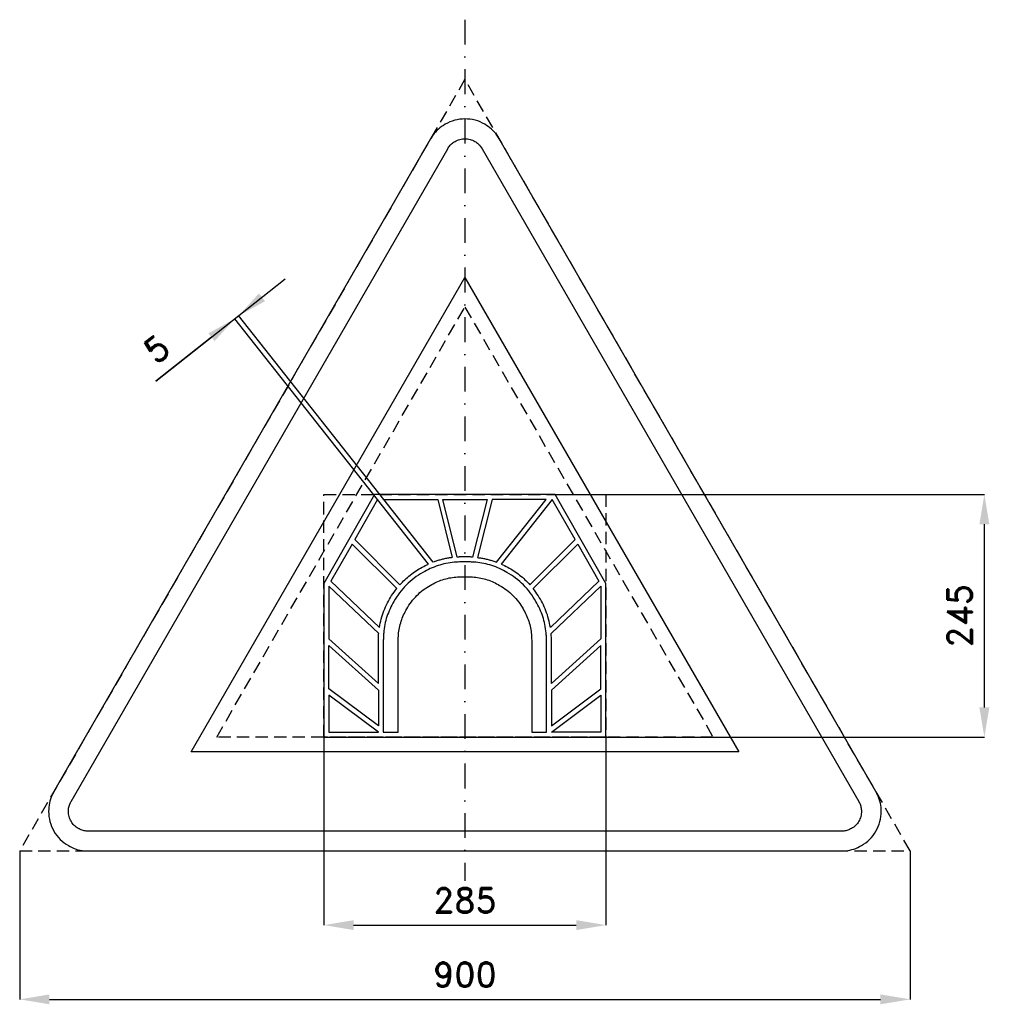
# Model space of a CAD drawing. Header units: millimetres. Extents: x -29 to 951, y -155 to 840.
import ezdxf

# ---------------------------------------------------------------- set-up
doc = ezdxf.new("R2010")
doc.units = ezdxf.units.MM
doc.header["$LTSCALE"] = 5
doc.linetypes.add('ČERCHOVANÁX2', pattern=[2, 1, -0.5, 0, -0.5])
doc.linetypes.add('ČÁRKOVANÁX2', pattern=[1.5, 1, -0.5])
doc.layers.add('Kóty', color=2, linetype='Continuous')
doc.layers.add('Značka', color=7, linetype='Continuous')
doc.styles.get("Standard").update_dxf_attribs({"font": 'romand.shx', "height": 25})
doc.dimstyles.get("Standard").update_dxf_attribs({"dimtxt": 25, "dimasz": 30, "dimexe": 0.18, "dimexo": 0.0625, "dimgap": 12.5, "dimtad": 1, "dimdec": 0, "dimzin": 0, "dimdsep": 46, "dimtxsty": 'Standard', "dimcen": 0.09, "dimadec": 0, "dimazin": 0, "dimtfac": 1, "dimtdec": 0, "dimtofl": 0, "dimtmove": 0, "dimatfit": 3, "dimfxl": 1, "dimtolj": 1, "dimtzin": 0, "dimarcsym": 0})

# ---------------------------------------------------------------- blocks, each defined once
blk = doc.blocks.new('*D0')
at = {"layer": 'Defpoints', "color": 0, "transparency": 16777216}
for p in [(278.22, 115), (563.22, 115), (563.22, -74.94)]:
    blk.add_point(p, dxfattribs=at)
at = {"layer": 'Kóty', "color": 0, "lineweight": -2, "transparency": 16777216}
for p, q in [((278.22, 114.94), (278.22, -75.12)), ((563.22, 114.94), (563.22, -75.12)), ((308.22, -74.94), (533.22, -74.94))]:
    blk.add_line(p, q, dxfattribs=at)
at = {"layer": 'Kóty', "color": 0, "transparency": 16777216}
for points in [[(308.22, -69.94), (308.22, -79.94), (278.22, -74.94)], [(533.22, -69.94), (533.22, -79.94), (563.22, -74.94)]]:
    blk.add_solid(points, dxfattribs=at)
at = {"layer": 'Kóty', "color": 0, "transparency": 16777216, "insert": (420.72, -49.94), "char_height": 25, "attachment_point": 5}
blk.add_mtext('\\A1;285', dxfattribs=at)
blk = doc.blocks.new('*D1')
at = {"layer": 'Defpoints', "color": 0, "transparency": 16777216}
for p in [(-29.28, 0.06), (870.72, 0.06), (870.72, -149.94)]:
    blk.add_point(p, dxfattribs=at)
at = {"layer": 'Kóty', "color": 0, "lineweight": -2, "transparency": 16777216}
for p, q in [((-29.28, 0), (-29.28, -150.12)), ((870.72, 0), (870.72, -150.12)), ((0.72, -149.94), (840.72, -149.94))]:
    blk.add_line(p, q, dxfattribs=at)
at = {"layer": 'Kóty', "color": 0, "transparency": 16777216}
for points in [[(0.72, -144.94), (0.72, -154.94), (-29.28, -149.94)], [(840.72, -144.94), (840.72, -154.94), (870.72, -149.94)]]:
    blk.add_solid(points, dxfattribs=at)
at = {"layer": 'Kóty', "color": 0, "transparency": 16777216, "insert": (420.72, -124.94), "char_height": 25, "attachment_point": 5}
blk.add_mtext('\\A1;900', dxfattribs=at)
blk = doc.blocks.new('*D2')
at = {"layer": 'Defpoints', "color": 0, "transparency": 16777216}
for p in [(511.97, 360), (945.72, 360), (563.22, 115)]:
    blk.add_point(p, dxfattribs=at)
at = {"layer": 'Kóty', "color": 0, "lineweight": -2, "transparency": 16777216}
for p, q in [((512.03, 360), (945.9, 360)), ((945.72, 145), (945.72, 330)), ((563.28, 115), (945.9, 115))]:
    blk.add_line(p, q, dxfattribs=at)
at = {"layer": 'Kóty', "color": 0, "transparency": 16777216}
for points in [[(940.72, 330), (950.72, 330), (945.72, 360)], [(940.72, 145), (950.72, 145), (945.72, 115)]]:
    blk.add_solid(points, dxfattribs=at)
at = {"layer": 'Kóty', "color": 0, "transparency": 16777216, "insert": (920.72, 237.5), "char_height": 25, "attachment_point": 5, "rotation": 90}
blk.add_mtext('\\A1;245', dxfattribs=at)

msp = doc.modelspace()

# ---------------------------------------------------------------- linework, layer by layer
at = {"layer": 'Kóty'}
for p, q in [((108.36, 474.5), (239.12, 577.84)), ((332.37, 355), (188.01, 537.68)), ((338.71, 355.05), (191.93, 540.78)), ((164.59, 518.93), (108.36, 474.5))]:
    msp.add_line(p, q, dxfattribs=at)
for points in [[(212.48, 563.16), (218.68, 555.31), (192.05, 540.63)], [(161.49, 522.86), (167.69, 515.01), (188.12, 537.54)]]:
    msp.add_solid(points, dxfattribs=at)
at = {"layer": 'Značka', "color": 6, "linetype": 'ČERCHOVANÁX2', "lineweight": 25, "ltscale": 5}
msp.add_line((420.72, 839.71), (420.72, -30.29), dxfattribs=at)
at = {"layer": 'Značka', "color": 6, "linetype": 'ČÁRKOVANÁX2', "ltscale": 2.5}
for points in [[(870.72, 0.06), (420.72, 779.48), (-29.28, 0.06)], [(169.9, 115), (420.72, 549.42), (671.53, 115)]]:
    msp.add_lwpolyline(points, close=True, dxfattribs=at)
at = {"layer": 'Značka', "color": 5}
for points in [[(836.08, 60), (455.36, 719.42), (454.24, 721.19, 0.010748), (453.08, 722.93, 0.055773), (447.54, 729.17, 0.055979), (440.72, 734.06, 0.069561), (431.09, 738.14, 0.069791), (420.72, 739.42, 0.069502), (410.36, 738.12, 0.067732), (400.72, 734.06, 0.055944), (393.86, 729.2, 0.061133), (388.36, 722.93, 0.012257), (387.19, 721.2), (386.08, 719.42), (5.36, 60, 0.003576), (4.38, 58.15, 0.010722), (3.46, 56.27, 0.055711), (0.83, 48.35, 0.055985), (0, 40, 0.069591), (1.29, 29.62, 0.069767), (5.36, 20, 0.069481), (11.67, 11.68, 0.067775), (20, 5.36, 0.055964), (27.65, 1.85, 0.061097), (35.82, 0.22, 0.01224), (37.91, 0.07, 0.004081), (40, 0), (801.43, 0, 0.003581), (803.53, 0.08, 0.010743), (805.62, 0.22, 0.055797), (813.79, 1.9, 0.055991), (821.43, 5.36, 0.069582), (829.78, 11.66, 0.069787), (836.08, 20, 0.069497), (840.13, 29.62, 0.067792), (841.43, 40, 0.055928), (840.65, 48.37, 0.060939), (837.98, 56.27), (837.06, 58.15), (836.08, 60)], [(309.31, 314.51), (355.01, 268.83), (356.23, 270.15, -0.004346), (357.47, 271.45, -0.022703), (362.7, 276.38, -0.021943), (368.35, 280.84, -0.022738), (374.33, 284.84, -0.025183), (380.66, 288.25, -0.004957), (382.29, 289.02, -0.001663), (383.92, 289.77), (332.37, 355), (309.31, 314.51)], [(338.75, 355), (393.22, 355), (407.88, 296.37, 0.00081), (406.9, 296.24, 0.002372), (405.92, 296.11, 0.012469), (402.03, 295.45, 0.012019), (398.18, 294.6, 0.012459), (394.36, 293.6, 0.013817), (390.61, 292.39, 0.00272), (389.68, 292.06), (388.75, 291.73), (338.75, 355)], [(398.37, 355), (443.06, 355), (428.52, 296.83), (428.26, 296.85), (427.99, 296.87, 0.003369), (426.93, 296.92, 0.003251), (425.87, 296.96, 0.003393), (424.81, 296.99, 0.003737), (423.75, 297), (423.48, 297), (423.22, 297), (418.22, 297), (417.95, 297), (417.69, 297, 0.003363), (416.63, 296.99, 0.003248), (415.56, 296.96, 0.003337), (414.5, 296.92, 0.003744), (413.44, 296.87), (413.18, 296.85), (412.91, 296.83), (398.37, 355)], [(502.69, 355), (448.22, 355), (433.56, 296.37), (434.54, 296.24), (435.51, 296.11, -0.012469), (439.4, 295.45, -0.012019), (443.26, 294.6, -0.012459), (447.07, 293.6, -0.013817), (450.83, 292.39), (451.76, 292.06), (452.69, 291.73), (502.69, 355)], [(509.06, 355), (457.51, 289.77), (459.15, 289.02), (460.77, 288.25, -0.022704), (467.09, 284.82, -0.021947), (473.08, 280.84, -0.022745), (478.75, 276.4, -0.025188), (483.97, 271.45), (485.21, 270.15), (486.43, 268.83), (532.12, 314.51), (509.06, 355)], [(285.33, 272.39), (334.35, 225.82), (334.74, 227.95), (335.16, 230.08, -0.027342), (337.41, 238.44, -0.026462), (340.55, 246.53, -0.027408), (344.42, 254.29, -0.030332), (349.15, 261.54, -0.005979), (350.44, 263.28), (351.76, 265), (306.75, 310), (285.33, 272.39)], [(556.1, 272.39), (507.09, 225.82), (506.69, 227.95), (506.27, 230.08, 0.027341), (504.03, 238.44, 0.026462), (500.89, 246.53, 0.027408), (497.02, 254.29, 0.030332), (492.29, 261.54), (490.99, 263.28), (489.67, 265), (534.69, 310), (556.1, 272.39)], [(338.22, 120), (353.22, 120), (353.22, 212), (353.35, 215.4, -0.010726), (353.57, 218.79, -0.055716), (356.3, 232.08, -0.056165), (361.93, 244.5, -0.069688), (372.16, 258.03, -0.068355), (385.72, 268.29, -0.056427), (398.14, 274, -0.061121), (411.42, 276.64, -0.01221), (414.82, 276.88, -0.004077), (418.22, 277), (423.22, 277, -0.003583), (426.62, 276.87, -0.010726), (430.01, 276.64, -0.055716), (443.3, 273.92, -0.056165), (455.72, 268.29, -0.069688), (469.24, 258.05, -0.068355), (479.51, 244.5, -0.056427), (485.21, 232.08, -0.061122), (487.86, 218.79, -0.012209), (488.09, 215.4), (488.22, 212), (488.22, 120), (503.22, 120), (503.22, 212), (503.06, 216.18, 0.010735), (502.78, 220.36, 0.055714), (499.42, 236.71, 0.056166), (492.5, 252, 0.06969), (479.9, 268.65, 0.068355), (463.22, 281.28, 0.056429), (447.93, 288.3, 0.061124), (431.58, 291.56, 0.012204), (427.4, 291.85, 0.004071), (423.22, 292), (418.22, 292, 0.003582), (414.03, 291.84, 0.010735), (409.86, 291.56, 0.055715), (393.51, 288.2, 0.056166), (378.22, 281.28, 0.06969), (361.57, 268.68, 0.068355), (348.94, 252, 0.056429), (341.91, 236.71, 0.061124), (338.66, 220.36, 0.012203), (338.37, 216.18, 0.004071), (338.22, 212), (338.22, 120)]]:
    msp.add_lwpolyline(points, format="xyb", dxfattribs=at)
at = {"layer": 'Značka', "color": 1}
msp.add_lwpolyline([(801.43, 20), (40, 20, -0.003586), (38.95, 20.04, -0.010756), (37.91, 20.11, -0.05582), (33.82, 20.95, -0.05597), (30, 22.68, -0.06955), (25.83, 25.83, -0.069786), (22.68, 30, -0.069503), (20.65, 34.81, -0.067814), (20, 40, -0.055933), (20.39, 44.19, -0.060881), (21.73, 48.13, -0.012187), (22.19, 49.07, -0.00406), (22.68, 50), (403.4, 709.42), (403.95, 710.31), (404.54, 711.18, -0.055851), (407.31, 714.3, -0.05603), (410.72, 716.74, -0.069574), (415.53, 718.78, -0.069723), (420.72, 719.42, -0.069439), (425.9, 718.77, -0.067755), (430.72, 716.74, -0.055971), (434.15, 714.31, -0.061159), (436.9, 711.18), (437.48, 710.31), (438.04, 709.42), (818.76, 50), (819.24, 49.07), (819.71, 48.13, -0.055637), (821.02, 44.18, -0.055928), (821.43, 40, -0.069571), (820.79, 34.81, -0.069825), (818.76, 30, -0.069532), (815.6, 25.84, -0.067733), (811.43, 22.68, -0.055923), (807.61, 20.93, -0.061121), (803.53, 20.11, -0.012253), (802.48, 20.04, -0.004086), (801.43, 20)], format="xyb", dxfattribs=at)
msp.add_lwpolyline([(143.92, 100), (420.72, 579.42), (697.51, 100), (143.92, 100)], dxfattribs=at)
at = {"layer": 'Značka', "color": 6, "linetype": 'ČÁRKOVANÁX2', "ltscale": 2.5}
msp.add_lwpolyline([(278.22, 115), (278.22, 360), (563.22, 360), (563.22, 115), (278.22, 115)], dxfattribs=at)
at = {"layer": 'Značka', "color": 5}
for points in [[(329.47, 360), (278.22, 270), (278.22, 115), (420.72, 115), (563.22, 115), (563.22, 270), (511.97, 360), (329.47, 360)], [(283.22, 214.23), (333.22, 169.23), (333.22, 212), (333.22, 212.38), (333.22, 212.77), (333.25, 214.3), (333.3, 215.84), (333.39, 217.37), (333.5, 218.91), (333.53, 219.29), (333.56, 219.67), (283.22, 267.5), (283.22, 214.23)], [(558.22, 214.23), (508.22, 169.23), (508.22, 212), (508.22, 212.38), (508.21, 212.77), (508.19, 214.3), (508.13, 215.84), (508.05, 217.37), (507.94, 218.91), (507.9, 219.29), (507.87, 219.67), (558.22, 267.5), (558.22, 214.23)], [(283.22, 207.5), (333.22, 162.5), (333.22, 126.25), (283.22, 163.75), (283.22, 207.5)], [(558.22, 207.5), (508.22, 162.5), (508.22, 126.25), (558.22, 163.75), (558.22, 207.5)], [(283.22, 120), (333.22, 120), (283.22, 157.5), (283.22, 120)], [(558.22, 120), (508.22, 120), (558.22, 157.5), (558.22, 120)]]:
    msp.add_lwpolyline(points, dxfattribs=at)

# ---------------------------------------------------------------- texts
at = {"layer": 'Kóty', "insert": (109.2, 507.03), "char_height": 25, "attachment_point": 5, "rotation": 38.31818}
msp.add_mtext('\\A1;5', dxfattribs=at)

# ---------------------------------------------------------------- dimensions: what is measured, and where the dimension line sits
at = {"layer": 'Kóty'}
dim = msp.add_linear_dim(base=(945.72, 360), p1=(563.22, 115), p2=(511.97, 360), angle=90, dimstyle='Standard', dxfattribs=at)
dim.commit()
dim.dimension.update_dxf_attribs({"geometry": '*D2', "text_midpoint": (920.72, 237.5)})
for base, p1, p2, picture, middle in [((563.22, -74.94), (278.22, 115), (563.22, 115), '*D0', (420.72, -49.94)), ((870.72, -149.94), (-29.28, 0.06), (870.72, 0.06), '*D1', (420.72, -124.94))]:
    dim = msp.add_linear_dim(base=base, p1=p1, p2=p2, dimstyle='Standard', dxfattribs=at)
    dim.commit()
    dim.dimension.update_dxf_attribs({"geometry": picture, "text_midpoint": middle})

doc.saveas('drawing.dxf')
